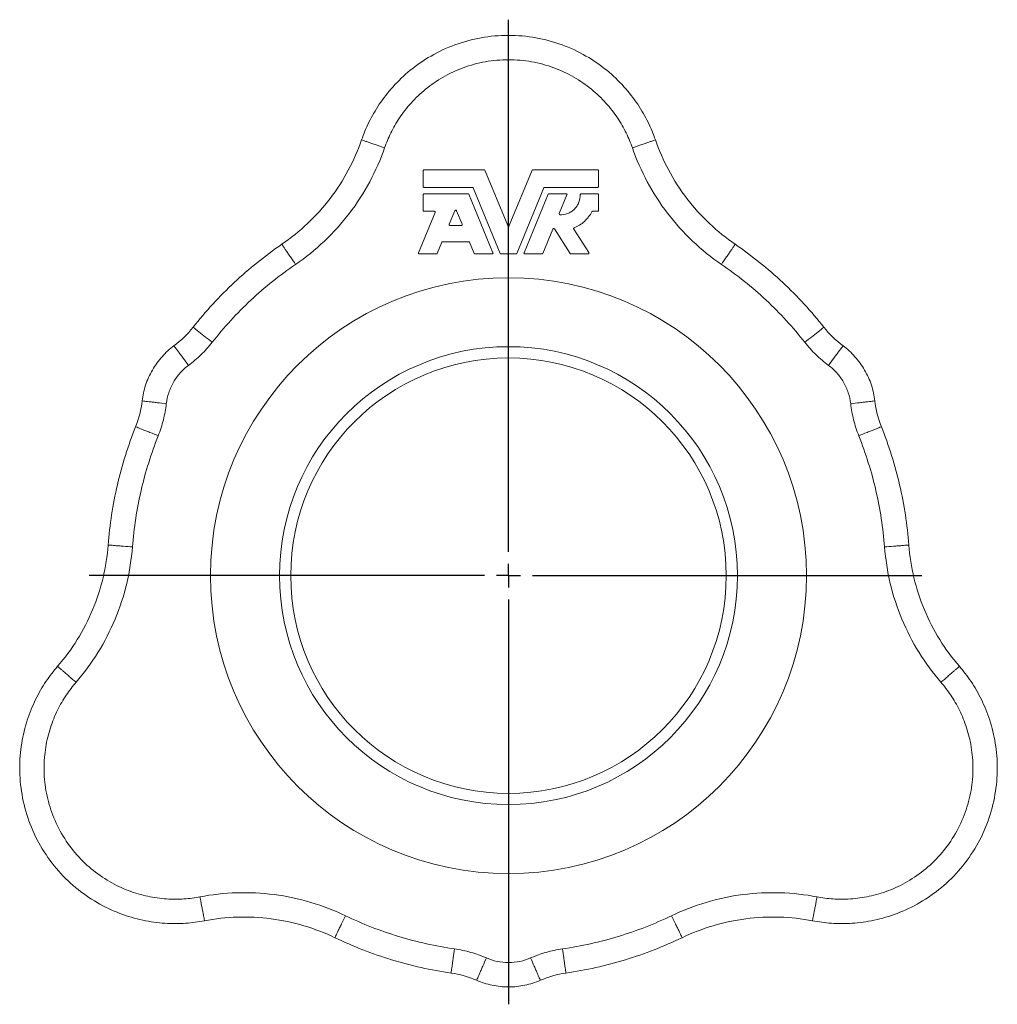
# Model space of a CAD drawing. Header units: millimetres. Extents: x 163 to 693, y 53 to 519.
# Tile 6 of 6: x 489 to 693, y 314 to 519. Entities that reach past the tile are written whole.
import ezdxf

# ---------------------------------------------------------------- set-up
doc = ezdxf.new("R2010")
doc.units = ezdxf.units.MM
doc.layers.add('FORMAT', color=7, linetype='Continuous')

# ---------------------------------------------------------------- blocks, each defined once
blk = doc.blocks.new('SW_CENTERMARKSYMBOL_0')
at = {"layer": 'FORMAT', "color": 0}
for p, q in [((0, 5), (0, 116.19)), ((0, 0), (0, 2.5)), ((-5, 0), (-87.6, 0)), ((0, 0), (-2.5, 0)), ((0, 0), (0, -2.5)), ((0, 0), (2.5, 0)), ((5, 0), (86.37, 0)), ((0, -5), (0, -89.58))]:
    blk.add_line(p, q, dxfattribs=at)

msp = doc.modelspace()

# ---------------------------------------------------------------- linework, layer by layer
at = {"color": 7, "linetype": 'Continuous', "lineweight": 15}
for p, q in [((573.4, 484.5), (573.4, 487.8)), ((573.58, 487.98), (586.1, 487.98)), ((586.27, 487.87), (591.06, 476.31)), ((591.39, 476.31), (596.18, 487.87)), ((596.35, 487.98), (609.86, 487.98)), ((610.04, 487.8), (610.04, 484.5)), ((583.65, 484.31), (573.58, 484.31)), ((589.5, 470.5), (583.82, 484.2)), ((598.63, 484.2), (592.95, 470.5)), ((609.86, 484.31), (598.8, 484.31)), ((573.4, 479.48), (573.4, 482.78)), ((573.58, 482.96), (582.75, 482.96)), ((582.92, 482.85), (587.97, 470.64)), ((594.48, 470.64), (599.53, 482.85)), ((599.7, 482.96), (603.27, 482.96)), ((603.44, 482.71), (601.84, 478.85)), ((606.38, 482.96), (609.86, 482.96)), ((610.04, 482.78), (610.04, 479.48)), ((572.42, 470.64), (575.9, 479.04)), ((575.73, 479.3), (573.58, 479.3)), ((578.85, 476.6), (580.03, 479.43)), ((580.37, 479.43), (581.54, 476.6)), ((609.86, 479.3), (608.81, 479.3)), ((581.37, 476.34), (579.02, 476.34)), ((600.49, 475.59), (598.39, 470.5)), ((604.1, 470.47), (600.82, 475.62)), ((604.86, 475.57), (607.98, 470.67)), ((577.3, 472.84), (576.33, 470.5)), ((582.93, 472.95), (577.47, 472.95)), ((584.06, 470.5), (583.1, 472.84)), ((576.16, 470.39), (572.59, 470.39)), ((587.8, 470.39), (584.23, 470.39)), ((592.79, 470.39), (589.66, 470.39)), ((598.22, 470.39), (594.65, 470.39)), ((607.82, 470.39), (604.25, 470.39))]:
    msp.add_line(p, q, dxfattribs=at)
for radius in [62.27, 47.85, 45.5]:
    msp.add_circle((591.22, 403.16), radius, dxfattribs=at)
for points, knots in [([(621.93, 494.23), (621.51, 495.44), (621, 496.67), (619.77, 499.16), (619.05, 500.42), (617.39, 502.91), (616.43, 504.15), (614.28, 506.54), (613.08, 507.69), (610.42, 509.85), (608.97, 510.86), (605.85, 512.65), (604.18, 513.44), (600.68, 514.72), (598.84, 515.23), (595.08, 515.9), (593.15, 516.07), (589.3, 516.07), (587.37, 515.9), (583.61, 515.23), (581.77, 514.72), (578.27, 513.44), (576.6, 512.65), (573.48, 510.86), (572.03, 509.85), (569.37, 507.69), (568.17, 506.54), (566.02, 504.15), (565.06, 502.91), (563.4, 500.42), (562.68, 499.16), (561.45, 496.67), (560.94, 495.44), (560.52, 494.23)], [0, 0, 0, 0, 0.0625, 0.0625, 0.125, 0.125, 0.1875, 0.1875, 0.25, 0.25, 0.3125, 0.3125, 0.375, 0.375, 0.4375, 0.4375, 0.5, 0.5, 0.5625, 0.5625, 0.625, 0.625, 0.6875, 0.6875, 0.75, 0.75, 0.8125, 0.8125, 0.875, 0.875, 0.9375, 0.9375, 1, 1, 1, 1]), ([(560.52, 494.23), (559.77, 492.07), (558.84, 489.94), (556.64, 485.83), (555.37, 483.85), (552.52, 480.11), (550.94, 478.36), (547.55, 475.16), (545.74, 473.7), (543.85, 472.41)], [0, 0, 0, 0, 0.25, 0.25, 0.5, 0.5, 0.75, 0.75, 1, 1, 1, 1]), ([(621.93, 494.23), (622.68, 492.07), (623.61, 489.94), (625.81, 485.83), (627.08, 483.85), (629.93, 480.11), (631.51, 478.36), (634.9, 475.16), (636.71, 473.7), (638.6, 472.41)], [0, 0, 0, 0, 0.25, 0.25, 0.5, 0.5, 0.75, 0.75, 1, 1, 1, 1]), ([(573.58, 487.98), (573.54, 487.98), (573.49, 487.96), (573.41, 487.89), (573.4, 487.84), (573.4, 487.8)], [0, 0, 0, 0, 0.5, 0.5, 1, 1, 1, 1]), ([(586.27, 487.87), (586.26, 487.9), (586.23, 487.93), (586.17, 487.97), (586.13, 487.98), (586.1, 487.98)], [0, 0, 0, 0, 0.5, 0.5, 1, 1, 1, 1]), ([(596.35, 487.98), (596.32, 487.98), (596.28, 487.97), (596.22, 487.93), (596.19, 487.9), (596.18, 487.87)], [0, 0, 0, 0, 0.5, 0.5, 1, 1, 1, 1]), ([(610.04, 487.8), (610.04, 487.84), (610.03, 487.89), (609.95, 487.96), (609.9, 487.98), (609.86, 487.98)], [0, 0, 0, 0, 0.5, 0.5, 1, 1, 1, 1]), ([(573.4, 484.5), (573.4, 484.45), (573.41, 484.4), (573.49, 484.33), (573.54, 484.31), (573.58, 484.31)], [0, 0, 0, 0, 0.5, 0.5, 1, 1, 1, 1]), ([(583.82, 484.2), (583.81, 484.23), (583.78, 484.26), (583.72, 484.3), (583.69, 484.31), (583.65, 484.31)], [0, 0, 0, 0, 0.5, 0.5, 1, 1, 1, 1]), ([(598.8, 484.31), (598.76, 484.31), (598.73, 484.3), (598.67, 484.26), (598.64, 484.23), (598.63, 484.2)], [0, 0, 0, 0, 0.5, 0.5, 1, 1, 1, 1]), ([(609.86, 484.31), (609.9, 484.31), (609.95, 484.33), (610.03, 484.4), (610.04, 484.45), (610.04, 484.5)], [0, 0, 0, 0, 0.5, 0.5, 1, 1, 1, 1]), ([(573.58, 482.96), (573.54, 482.96), (573.49, 482.94), (573.41, 482.87), (573.4, 482.82), (573.4, 482.78)], [0, 0, 0, 0, 0.5, 0.5, 1, 1, 1, 1]), ([(582.92, 482.85), (582.9, 482.88), (582.88, 482.91), (582.82, 482.95), (582.78, 482.96), (582.75, 482.96)], [0, 0, 0, 0, 0.5, 0.5, 1, 1, 1, 1]), ([(599.7, 482.96), (599.67, 482.96), (599.63, 482.95), (599.57, 482.91), (599.55, 482.88), (599.53, 482.85)], [0, 0, 0, 0, 0.5, 0.5, 1, 1, 1, 1]), ([(602, 478.59), (602.5, 478.57), (603.04, 478.65), (603.82, 478.94), (604.08, 479.06), (604.57, 479.38), (604.8, 479.56), (605.22, 479.97), (605.4, 480.2), (605.72, 480.69), (605.84, 480.95), (606.14, 481.74), (606.21, 482.28), (606.19, 482.77)], [0, 0, 0, 0, 0.25, 0.25, 0.375, 0.375, 0.5, 0.5, 0.625, 0.625, 0.75, 0.75, 1, 1, 1, 1]), ([(603.44, 482.71), (603.45, 482.73), (603.46, 482.76), (603.45, 482.82), (603.44, 482.85), (603.41, 482.91), (603.38, 482.93), (603.33, 482.96), (603.3, 482.96), (603.27, 482.96)], [0, 0, 0, 0, 0.25, 0.25, 0.5, 0.5, 0.75, 0.75, 1, 1, 1, 1]), ([(606.38, 482.96), (606.33, 482.96), (606.28, 482.94), (606.21, 482.87), (606.19, 482.82), (606.19, 482.77)], [0, 0, 0, 0, 0.5, 0.5, 1, 1, 1, 1]), ([(610.04, 482.78), (610.04, 482.82), (610.03, 482.87), (609.95, 482.94), (609.9, 482.96), (609.86, 482.96)], [0, 0, 0, 0, 0.5, 0.5, 1, 1, 1, 1]), ([(573.4, 479.48), (573.4, 479.44), (573.41, 479.39), (573.49, 479.32), (573.54, 479.3), (573.58, 479.3)], [0, 0, 0, 0, 0.5, 0.5, 1, 1, 1, 1]), ([(580.37, 479.43), (580.36, 479.46), (580.34, 479.49), (580.28, 479.53), (580.24, 479.54), (580.16, 479.54), (580.12, 479.53), (580.06, 479.49), (580.04, 479.46), (580.03, 479.43)], [0, 0, 0, 0, 0.25, 0.25, 0.5, 0.5, 0.75, 0.75, 1, 1, 1, 1]), ([(609.86, 479.3), (609.9, 479.3), (609.95, 479.32), (610.03, 479.39), (610.04, 479.44), (610.04, 479.48)], [0, 0, 0, 0, 0.5, 0.5, 1, 1, 1, 1]), ([(575.9, 479.04), (575.91, 479.07), (575.92, 479.1), (575.91, 479.16), (575.9, 479.19), (575.86, 479.24), (575.84, 479.26), (575.78, 479.29), (575.76, 479.3), (575.73, 479.3)], [0, 0, 0, 0, 0.25, 0.25, 0.5, 0.5, 0.75, 0.75, 1, 1, 1, 1]), ([(601.84, 478.85), (601.83, 478.82), (601.83, 478.8), (601.83, 478.74), (601.84, 478.7), (601.87, 478.65), (601.9, 478.63), (601.95, 478.6), (601.98, 478.59), (602, 478.59)], [0, 0, 0, 0, 0.25, 0.25, 0.5, 0.5, 0.75, 0.75, 1, 1, 1, 1]), ([(604.94, 475.84), (605.71, 476.15), (606.45, 476.62), (607.73, 477.77), (608.26, 478.46), (608.65, 479.2)], [0, 0, 0, 0, 0.5, 0.5, 1, 1, 1, 1]), ([(608.81, 479.3), (608.78, 479.3), (608.74, 479.29), (608.68, 479.25), (608.66, 479.23), (608.65, 479.2)], [0, 0, 0, 0, 0.5, 0.5, 1, 1, 1, 1]), ([(578.85, 476.6), (578.84, 476.57), (578.84, 476.55), (578.84, 476.48), (578.85, 476.45), (578.89, 476.4), (578.91, 476.38), (578.97, 476.35), (579, 476.34), (579.02, 476.34)], [0, 0, 0, 0, 0.25, 0.25, 0.5, 0.5, 0.75, 0.75, 1, 1, 1, 1]), ([(581.37, 476.34), (581.4, 476.34), (581.42, 476.35), (581.48, 476.38), (581.5, 476.4), (581.54, 476.45), (581.55, 476.48), (581.56, 476.55), (581.55, 476.57), (581.54, 476.6)], [0, 0, 0, 0, 0.25, 0.25, 0.5, 0.5, 0.75, 0.75, 1, 1, 1, 1]), ([(591.06, 476.31), (591.07, 476.28), (591.09, 476.26), (591.14, 476.21), (591.18, 476.2), (591.27, 476.2), (591.31, 476.21), (591.36, 476.26), (591.38, 476.28), (591.39, 476.31)], [0, 0, 0, 0, 0.25, 0.25, 0.5, 0.5, 0.75, 0.75, 1, 1, 1, 1]), ([(600.82, 475.62), (600.8, 475.64), (600.78, 475.67), (600.72, 475.7), (600.68, 475.71), (600.61, 475.7), (600.58, 475.69), (600.52, 475.64), (600.5, 475.62), (600.49, 475.59)], [0, 0, 0, 0, 0.25, 0.25, 0.5, 0.5, 0.75, 0.75, 1, 1, 1, 1]), ([(604.94, 475.84), (604.9, 475.82), (604.85, 475.78), (604.82, 475.67), (604.83, 475.61), (604.86, 475.57)], [0, 0, 0, 0, 0.5, 0.5, 1, 1, 1, 1]), ([(543.85, 472.41), (540.36, 470.02), (537.03, 467.35), (530.81, 461.54), (527.93, 458.39), (525.31, 455.07)], [0, 0, 0, 0, 0.5, 0.5, 1, 1, 1, 1]), ([(577.47, 472.95), (577.43, 472.95), (577.4, 472.94), (577.33, 472.9), (577.31, 472.87), (577.3, 472.84)], [0, 0, 0, 0, 0.5, 0.5, 1, 1, 1, 1]), ([(583.1, 472.84), (583.08, 472.87), (583.06, 472.9), (583, 472.94), (582.96, 472.95), (582.93, 472.95)], [0, 0, 0, 0, 0.5, 0.5, 1, 1, 1, 1]), ([(638.6, 472.41), (642.09, 470.02), (645.42, 467.35), (651.64, 461.54), (654.52, 458.39), (657.14, 455.07)], [0, 0, 0, 0, 0.5, 0.5, 1, 1, 1, 1]), ([(572.42, 470.64), (572.41, 470.62), (572.4, 470.59), (572.41, 470.53), (572.42, 470.5), (572.45, 470.44), (572.48, 470.42), (572.53, 470.39), (572.56, 470.39), (572.59, 470.39)], [0, 0, 0, 0, 0.25, 0.25, 0.5, 0.5, 0.75, 0.75, 1, 1, 1, 1]), ([(576.16, 470.39), (576.19, 470.39), (576.23, 470.4), (576.29, 470.44), (576.32, 470.47), (576.33, 470.5)], [0, 0, 0, 0, 0.5, 0.5, 1, 1, 1, 1]), ([(584.06, 470.5), (584.08, 470.47), (584.1, 470.44), (584.16, 470.4), (584.2, 470.39), (584.23, 470.39)], [0, 0, 0, 0, 0.5, 0.5, 1, 1, 1, 1]), ([(587.8, 470.39), (587.83, 470.39), (587.86, 470.39), (587.91, 470.42), (587.94, 470.44), (587.97, 470.5), (587.99, 470.53), (587.99, 470.59), (587.98, 470.62), (587.97, 470.64)], [0, 0, 0, 0, 0.25, 0.25, 0.5, 0.5, 0.75, 0.75, 1, 1, 1, 1]), ([(589.5, 470.5), (589.51, 470.47), (589.53, 470.44), (589.59, 470.4), (589.63, 470.39), (589.66, 470.39)], [0, 0, 0, 0, 0.5, 0.5, 1, 1, 1, 1]), ([(592.79, 470.39), (592.82, 470.39), (592.86, 470.4), (592.92, 470.44), (592.94, 470.47), (592.95, 470.5)], [0, 0, 0, 0, 0.5, 0.5, 1, 1, 1, 1]), ([(594.48, 470.64), (594.47, 470.62), (594.46, 470.59), (594.46, 470.53), (594.48, 470.5), (594.51, 470.44), (594.54, 470.42), (594.59, 470.39), (594.62, 470.39), (594.65, 470.39)], [0, 0, 0, 0, 0.25, 0.25, 0.5, 0.5, 0.75, 0.75, 1, 1, 1, 1]), ([(598.22, 470.39), (598.25, 470.39), (598.29, 470.4), (598.35, 470.44), (598.37, 470.47), (598.39, 470.5)], [0, 0, 0, 0, 0.5, 0.5, 1, 1, 1, 1]), ([(604.1, 470.47), (604.11, 470.45), (604.14, 470.43), (604.19, 470.4), (604.22, 470.39), (604.25, 470.39)], [0, 0, 0, 0, 0.5, 0.5, 1, 1, 1, 1]), ([(607.82, 470.39), (607.85, 470.39), (607.88, 470.39), (607.94, 470.43), (607.97, 470.45), (608, 470.52), (608.01, 470.55), (608, 470.62), (607.99, 470.65), (607.98, 470.67)], [0, 0, 0, 0, 0.25, 0.25, 0.5, 0.5, 0.75, 0.75, 1, 1, 1, 1]), ([(521.32, 451.2), (520.43, 450.54), (519.59, 449.77), (518.06, 448.07), (517.38, 447.13), (516.22, 445.12), (515.75, 444.06), (515.03, 441.89), (514.79, 440.77), (514.67, 439.67)], [0, 0, 0, 0, 0.25, 0.25, 0.5, 0.5, 0.75, 0.75, 1, 1, 1, 1]), ([(661.13, 451.2), (662.02, 450.54), (662.86, 449.77), (664.39, 448.07), (665.07, 447.13), (666.23, 445.12), (666.7, 444.06), (667.42, 441.89), (667.66, 440.77), (667.78, 439.67)], [0, 0, 0, 0, 0.25, 0.25, 0.5, 0.5, 0.75, 0.75, 1, 1, 1, 1]), ([(507.56, 409.55), (507.89, 413.77), (508.53, 417.99), (510.46, 426.28), (511.74, 430.36), (513.31, 434.28)], [0, 0, 0, 0, 0.5, 0.5, 1, 1, 1, 1]), ([(513.31, 434.28), (513.3, 434.29), (513.4, 434.25), (513.74, 434.11), (513.89, 434.05), (514.24, 433.91), (514.45, 433.83), (514.91, 433.64), (515.16, 433.54), (515.71, 433.33), (515.99, 433.21), (516.87, 432.86), (517.48, 432.62), (518.03, 432.4)], [0, 0, 0, 0, 0.25, 0.25, 0.375, 0.375, 0.5, 0.5, 0.625, 0.625, 0.75, 0.75, 1, 1, 1, 1]), ([(669.14, 434.28), (669.15, 434.29), (669.05, 434.25), (668.71, 434.11), (668.56, 434.05), (668.21, 433.91), (668, 433.83), (667.54, 433.64), (667.29, 433.54), (666.74, 433.33), (666.46, 433.21), (665.58, 432.86), (664.97, 432.62), (664.42, 432.4)], [0, 0, 0, 0, 0.25, 0.25, 0.375, 0.375, 0.5, 0.5, 0.625, 0.625, 0.75, 0.75, 1, 1, 1, 1]), ([(674.89, 409.55), (674.56, 413.77), (673.92, 417.99), (671.99, 426.28), (670.71, 430.36), (669.14, 434.28)], [0, 0, 0, 0, 0.5, 0.5, 1, 1, 1, 1]), ([(497, 384.21), (498.5, 385.94), (499.88, 387.81), (502.34, 391.77), (503.42, 393.87), (505.22, 398.2), (505.95, 400.44), (507.03, 404.98), (507.39, 407.27), (507.56, 409.55)], [0, 0, 0, 0, 0.25, 0.25, 0.5, 0.5, 0.75, 0.75, 1, 1, 1, 1]), ([(507.56, 409.55), (507.56, 409.55), (507.66, 409.55), (508.03, 409.52), (508.19, 409.51), (508.57, 409.48), (508.79, 409.46), (509.28, 409.42), (509.56, 409.4), (510.14, 409.36), (510.45, 409.33), (511.39, 409.26), (512.04, 409.21), (512.64, 409.17)], [0, 0, 0, 0, 0.25, 0.25, 0.375, 0.375, 0.5, 0.5, 0.625, 0.625, 0.75, 0.75, 1, 1, 1, 1]), ([(674.89, 409.55), (674.89, 409.55), (674.79, 409.55), (674.42, 409.52), (674.26, 409.51), (673.88, 409.48), (673.66, 409.46), (673.17, 409.42), (672.89, 409.4), (672.31, 409.36), (672, 409.33), (671.06, 409.26), (670.41, 409.21), (669.81, 409.17)], [0, 0, 0, 0, 0.25, 0.25, 0.375, 0.375, 0.5, 0.5, 0.625, 0.625, 0.75, 0.75, 1, 1, 1, 1]), ([(685.45, 384.21), (683.95, 385.94), (682.57, 387.81), (680.11, 391.77), (679.03, 393.87), (677.23, 398.2), (676.5, 400.44), (675.42, 404.98), (675.06, 407.27), (674.89, 409.55)], [0, 0, 0, 0, 0.25, 0.25, 0.5, 0.5, 0.75, 0.75, 1, 1, 1, 1]), ([(497, 384.21), (496.17, 383.24), (495.35, 382.18), (493.8, 379.87), (493.07, 378.62), (491.75, 375.93), (491.16, 374.49), (490.17, 371.43), (489.77, 369.81), (489.22, 366.43), (489.08, 364.67), (489.09, 361.08), (489.24, 359.24), (489.88, 355.56), (490.36, 353.72), (491.66, 350.12), (492.47, 348.37), (494.4, 345.03), (495.51, 343.45), (497.98, 340.52), (499.33, 339.18), (502.2, 336.79), (503.71, 335.74), (506.83, 333.93), (508.42, 333.18), (511.62, 331.96), (513.22, 331.5), (516.37, 330.83), (517.91, 330.62), (520.9, 330.42), (522.35, 330.43), (525.12, 330.61), (526.45, 330.79), (527.7, 331.03)], [0, 0, 0, 0, 0.0625, 0.0625, 0.125, 0.125, 0.1875, 0.1875, 0.25, 0.25, 0.3125, 0.3125, 0.375, 0.375, 0.4375, 0.4375, 0.5, 0.5, 0.5625, 0.5625, 0.625, 0.625, 0.6875, 0.6875, 0.75, 0.75, 0.8125, 0.8125, 0.875, 0.875, 0.9375, 0.9375, 1, 1, 1, 1]), ([(654.75, 331.03), (656, 330.79), (657.33, 330.61), (660.1, 330.43), (661.55, 330.42), (664.54, 330.62), (666.08, 330.83), (669.23, 331.5), (670.83, 331.96), (674.03, 333.18), (675.62, 333.93), (678.74, 335.74), (680.25, 336.79), (683.12, 339.18), (684.47, 340.52), (686.94, 343.45), (688.05, 345.03), (689.98, 348.37), (690.79, 350.12), (692.09, 353.72), (692.57, 355.56), (693.21, 359.24), (693.36, 361.08), (693.37, 364.67), (693.23, 366.43), (692.68, 369.81), (692.28, 371.43), (691.29, 374.49), (690.7, 375.93), (689.38, 378.62), (688.65, 379.87), (687.1, 382.18), (686.28, 383.24), (685.45, 384.21)], [0, 0, 0, 0, 0.0625, 0.0625, 0.125, 0.125, 0.1875, 0.1875, 0.25, 0.25, 0.3125, 0.3125, 0.375, 0.375, 0.4375, 0.4375, 0.5, 0.5, 0.5625, 0.5625, 0.625, 0.625, 0.6875, 0.6875, 0.75, 0.75, 0.8125, 0.8125, 0.875, 0.875, 0.9375, 0.9375, 1, 1, 1, 1]), ([(527.7, 331.03), (529.95, 331.46), (532.26, 331.72), (536.92, 331.87), (539.28, 331.76), (543.93, 331.15), (546.23, 330.66), (550.71, 329.33), (552.87, 328.49), (554.94, 327.5)], [0, 0, 0, 0, 0.25, 0.25, 0.5, 0.5, 0.75, 0.75, 1, 1, 1, 1]), ([(654.75, 331.03), (652.5, 331.46), (650.19, 331.72), (645.53, 331.87), (643.17, 331.76), (638.52, 331.15), (636.22, 330.66), (631.74, 329.33), (629.58, 328.49), (627.51, 327.5)], [0, 0, 0, 0, 0.25, 0.25, 0.5, 0.5, 0.75, 0.75, 1, 1, 1, 1]), ([(554.94, 327.5), (558.75, 325.67), (562.73, 324.12), (570.87, 321.65), (575.04, 320.72), (579.23, 320.11)], [0, 0, 0, 0, 0.5, 0.5, 1, 1, 1, 1]), ([(627.51, 327.5), (623.7, 325.67), (619.72, 324.12), (611.58, 321.65), (607.41, 320.72), (603.22, 320.11)], [0, 0, 0, 0, 0.5, 0.5, 1, 1, 1, 1]), ([(597.88, 318.6), (596.86, 318.15), (595.78, 317.81), (593.54, 317.34), (592.38, 317.21), (590.07, 317.21), (588.91, 317.34), (586.67, 317.81), (585.59, 318.15), (584.57, 318.6)], [0, 0, 0, 0, 0.25, 0.25, 0.5, 0.5, 0.75, 0.75, 1, 1, 1, 1])]:
    msp.add_open_spline(points, degree=3, knots=knots, dxfattribs=at)
at = {"color": 8, "linetype": 'Continuous', "lineweight": 0}
for points, knots in [([(617.12, 492.56), (616.76, 493.58), (616.33, 494.62), (615.3, 496.72), (614.7, 497.78), (613.29, 499.88), (612.48, 500.93), (610.67, 502.94), (609.65, 503.91), (607.42, 505.74), (606.19, 506.58), (603.56, 508.1), (602.15, 508.76), (599.2, 509.85), (597.65, 510.27), (594.47, 510.84), (592.85, 510.98), (589.6, 510.98), (587.98, 510.84), (584.8, 510.27), (583.25, 509.85), (580.3, 508.76), (578.89, 508.1), (576.26, 506.58), (575.03, 505.74), (572.8, 503.91), (571.78, 502.94), (569.97, 500.93), (569.16, 499.88), (567.75, 497.78), (567.15, 496.72), (566.12, 494.62), (565.69, 493.58), (565.33, 492.56)], [0, 0, 0, 0, 0.0625, 0.0625, 0.125, 0.125, 0.1875, 0.1875, 0.25, 0.25, 0.3125, 0.3125, 0.375, 0.375, 0.4375, 0.4375, 0.5, 0.5, 0.5625, 0.5625, 0.625, 0.625, 0.6875, 0.6875, 0.75, 0.75, 0.8125, 0.8125, 0.875, 0.875, 0.9375, 0.9375, 1, 1, 1, 1]), ([(560.52, 494.23), (560.52, 494.23), (560.62, 494.2), (560.97, 494.08), (561.11, 494.02), (561.47, 493.9), (561.68, 493.83), (562.15, 493.66), (562.41, 493.57), (562.97, 493.38), (563.26, 493.28), (564.15, 492.97), (564.76, 492.76), (565.33, 492.56)], [0, 0, 0, 0, 0.25, 0.25, 0.375, 0.375, 0.5, 0.5, 0.625, 0.625, 0.75, 0.75, 1, 1, 1, 1]), ([(621.93, 494.23), (621.93, 494.23), (621.83, 494.2), (621.48, 494.08), (621.34, 494.02), (620.98, 493.9), (620.77, 493.83), (620.3, 493.66), (620.04, 493.57), (619.48, 493.38), (619.19, 493.28), (618.3, 492.97), (617.69, 492.76), (617.12, 492.56)], [0, 0, 0, 0, 0.25, 0.25, 0.375, 0.375, 0.5, 0.5, 0.625, 0.625, 0.75, 0.75, 1, 1, 1, 1]), ([(546.73, 468.21), (548.83, 469.65), (550.86, 471.28), (554.64, 474.85), (556.39, 476.81), (559.58, 480.97), (561, 483.18), (563.46, 487.77), (564.5, 490.15), (565.33, 492.56)], [0, 0, 0, 0, 0.25, 0.25, 0.5, 0.5, 0.75, 0.75, 1, 1, 1, 1]), ([(635.72, 468.21), (633.62, 469.65), (631.59, 471.28), (627.81, 474.85), (626.06, 476.81), (622.87, 480.97), (621.45, 483.18), (618.99, 487.77), (617.95, 490.15), (617.12, 492.56)], [0, 0, 0, 0, 0.25, 0.25, 0.5, 0.5, 0.75, 0.75, 1, 1, 1, 1]), ([(543.85, 472.41), (543.85, 472.41), (543.91, 472.33), (544.12, 472.02), (544.21, 471.89), (544.42, 471.58), (544.55, 471.4), (544.83, 470.99), (544.98, 470.76), (545.31, 470.28), (545.49, 470.02), (546.02, 469.24), (546.39, 468.7), (546.73, 468.21)], [0, 0, 0, 0, 0.25, 0.25, 0.375, 0.375, 0.5, 0.5, 0.625, 0.625, 0.75, 0.75, 1, 1, 1, 1]), ([(638.6, 472.41), (638.6, 472.41), (638.54, 472.33), (638.33, 472.02), (638.24, 471.89), (638.03, 471.58), (637.9, 471.4), (637.62, 470.99), (637.47, 470.76), (637.14, 470.28), (636.96, 470.02), (636.43, 469.24), (636.06, 468.7), (635.72, 468.21)], [0, 0, 0, 0, 0.25, 0.25, 0.375, 0.375, 0.5, 0.5, 0.625, 0.625, 0.75, 0.75, 1, 1, 1, 1]), ([(546.73, 468.21), (543.45, 465.96), (540.32, 463.46), (534.48, 458), (531.77, 455.04), (529.31, 451.92)], [0, 0, 0, 0, 0.5, 0.5, 1, 1, 1, 1]), ([(635.72, 468.21), (639, 465.96), (642.13, 463.46), (647.97, 458), (650.68, 455.04), (653.14, 451.92)], [0, 0, 0, 0, 0.5, 0.5, 1, 1, 1, 1]), ([(525.31, 455.07), (525.3, 455.07), (525.39, 455.01), (525.68, 454.78), (525.8, 454.68), (526.1, 454.45), (526.27, 454.31), (526.66, 454), (526.88, 453.83), (527.34, 453.47), (527.58, 453.28), (528.32, 452.69), (528.83, 452.29), (529.31, 451.92)], [0, 0, 0, 0, 0.25, 0.25, 0.375, 0.375, 0.5, 0.5, 0.625, 0.625, 0.75, 0.75, 1, 1, 1, 1]), ([(657.14, 455.07), (657.15, 455.07), (657.06, 455.01), (656.77, 454.78), (656.65, 454.68), (656.35, 454.45), (656.18, 454.31), (655.79, 454), (655.57, 453.83), (655.11, 453.47), (654.87, 453.28), (654.13, 452.69), (653.62, 452.29), (653.14, 451.92)], [0, 0, 0, 0, 0.25, 0.25, 0.375, 0.375, 0.5, 0.5, 0.625, 0.625, 0.75, 0.75, 1, 1, 1, 1]), ([(521.32, 451.2), (521.32, 451.2), (521.38, 451.12), (521.6, 450.82), (521.69, 450.7), (521.92, 450.39), (522.05, 450.21), (522.35, 449.81), (522.51, 449.59), (522.86, 449.12), (523.04, 448.87), (523.61, 448.12), (523.99, 447.59), (524.35, 447.11)], [0, 0, 0, 0, 0.25, 0.25, 0.375, 0.375, 0.5, 0.5, 0.625, 0.625, 0.75, 0.75, 1, 1, 1, 1]), ([(524.35, 447.11), (525.28, 447.79), (526.16, 448.54), (527.82, 450.15), (528.59, 451.02), (529.31, 451.92)], [0, 0, 0, 0, 0.5, 0.5, 1, 1, 1, 1]), ([(658.1, 447.11), (657.17, 447.79), (656.29, 448.54), (654.63, 450.15), (653.86, 451.02), (653.14, 451.92)], [0, 0, 0, 0, 0.5, 0.5, 1, 1, 1, 1]), ([(661.13, 451.2), (661.13, 451.2), (661.07, 451.12), (660.85, 450.82), (660.76, 450.7), (660.53, 450.39), (660.4, 450.21), (660.1, 449.81), (659.94, 449.59), (659.59, 449.12), (659.41, 448.87), (658.84, 448.12), (658.46, 447.59), (658.1, 447.11)], [0, 0, 0, 0, 0.25, 0.25, 0.375, 0.375, 0.5, 0.5, 0.625, 0.625, 0.75, 0.75, 1, 1, 1, 1]), ([(524.35, 447.11), (523.73, 446.65), (523.15, 446.12), (522.08, 444.93), (521.61, 444.28), (520.8, 442.88), (520.47, 442.14), (519.98, 440.63), (519.81, 439.86), (519.72, 439.09)], [0, 0, 0, 0, 0.25, 0.25, 0.5, 0.5, 0.75, 0.75, 1, 1, 1, 1]), ([(658.1, 447.11), (658.72, 446.65), (659.3, 446.12), (660.37, 444.93), (660.84, 444.28), (661.65, 442.88), (661.98, 442.14), (662.47, 440.63), (662.64, 439.86), (662.73, 439.09)], [0, 0, 0, 0, 0.25, 0.25, 0.5, 0.5, 0.75, 0.75, 1, 1, 1, 1]), ([(514.67, 439.67), (514.66, 439.67), (514.77, 439.66), (515.13, 439.62), (515.29, 439.6), (515.66, 439.56), (515.89, 439.53), (516.38, 439.47), (516.65, 439.44), (517.23, 439.38), (517.54, 439.34), (518.48, 439.23), (519.13, 439.16), (519.72, 439.09)], [0, 0, 0, 0, 0.25, 0.25, 0.375, 0.375, 0.5, 0.5, 0.625, 0.625, 0.75, 0.75, 1, 1, 1, 1]), ([(519.72, 439.09), (519.59, 437.95), (519.38, 436.81), (518.82, 434.57), (518.46, 433.46), (518.03, 432.4)], [0, 0, 0, 0, 0.5, 0.5, 1, 1, 1, 1]), ([(667.78, 439.67), (667.79, 439.67), (667.68, 439.66), (667.32, 439.62), (667.16, 439.6), (666.79, 439.56), (666.56, 439.53), (666.07, 439.47), (665.8, 439.44), (665.22, 439.38), (664.91, 439.34), (663.97, 439.23), (663.32, 439.16), (662.73, 439.09)], [0, 0, 0, 0, 0.25, 0.25, 0.375, 0.375, 0.5, 0.5, 0.625, 0.625, 0.75, 0.75, 1, 1, 1, 1]), ([(662.73, 439.09), (662.86, 437.95), (663.07, 436.81), (663.63, 434.57), (663.99, 433.46), (664.42, 432.4)], [0, 0, 0, 0, 0.5, 0.5, 1, 1, 1, 1]), ([(512.64, 409.17), (512.94, 413.13), (513.55, 417.09), (515.36, 424.88), (516.56, 428.71), (518.03, 432.4)], [0, 0, 0, 0, 0.5, 0.5, 1, 1, 1, 1]), ([(669.81, 409.17), (669.51, 413.13), (668.9, 417.09), (667.09, 424.88), (665.89, 428.71), (664.42, 432.4)], [0, 0, 0, 0, 0.5, 0.5, 1, 1, 1, 1]), ([(512.64, 409.17), (512.44, 406.62), (512.05, 404.06), (510.84, 398.99), (510.02, 396.49), (508.01, 391.66), (506.81, 389.32), (504.06, 384.89), (502.52, 382.81), (500.85, 380.88)], [0, 0, 0, 0, 0.25, 0.25, 0.5, 0.5, 0.75, 0.75, 1, 1, 1, 1]), ([(669.81, 409.17), (670.01, 406.62), (670.4, 404.06), (671.61, 398.99), (672.43, 396.49), (674.44, 391.66), (675.64, 389.32), (678.39, 384.89), (679.93, 382.81), (681.6, 380.88)], [0, 0, 0, 0, 0.25, 0.25, 0.5, 0.5, 0.75, 0.75, 1, 1, 1, 1]), ([(497, 384.21), (497, 384.21), (497.08, 384.14), (497.36, 383.9), (497.47, 383.8), (497.76, 383.55), (497.93, 383.4), (498.31, 383.08), (498.51, 382.9), (498.96, 382.52), (499.19, 382.31), (499.9, 381.7), (500.4, 381.27), (500.85, 380.88)], [0, 0, 0, 0, 0.25, 0.25, 0.375, 0.375, 0.5, 0.5, 0.625, 0.625, 0.75, 0.75, 1, 1, 1, 1]), ([(685.45, 384.21), (685.45, 384.21), (685.37, 384.14), (685.09, 383.9), (684.98, 383.8), (684.69, 383.55), (684.52, 383.4), (684.14, 383.08), (683.94, 382.9), (683.49, 382.52), (683.26, 382.31), (682.55, 381.7), (682.05, 381.27), (681.6, 380.88)], [0, 0, 0, 0, 0.25, 0.25, 0.375, 0.375, 0.5, 0.5, 0.625, 0.625, 0.75, 0.75, 1, 1, 1, 1]), ([(500.85, 380.88), (500.15, 380.06), (499.46, 379.17), (498.15, 377.22), (497.54, 376.17), (496.42, 373.9), (495.92, 372.68), (495.09, 370.1), (494.75, 368.73), (494.29, 365.89), (494.17, 364.4), (494.17, 361.37), (494.3, 359.82), (494.84, 356.71), (495.25, 355.16), (496.34, 352.13), (497.03, 350.65), (498.66, 347.83), (499.59, 346.5), (501.67, 344.04), (502.81, 342.91), (505.23, 340.89), (506.51, 340), (509.14, 338.48), (510.48, 337.84), (513.18, 336.82), (514.53, 336.43), (517.18, 335.86), (518.49, 335.68), (521.01, 335.51), (522.23, 335.52), (524.57, 335.68), (525.68, 335.83), (526.74, 336.03)], [0, 0, 0, 0, 0.0625, 0.0625, 0.125, 0.125, 0.1875, 0.1875, 0.25, 0.25, 0.3125, 0.3125, 0.375, 0.375, 0.4375, 0.4375, 0.5, 0.5, 0.5625, 0.5625, 0.625, 0.625, 0.6875, 0.6875, 0.75, 0.75, 0.8125, 0.8125, 0.875, 0.875, 0.9375, 0.9375, 1, 1, 1, 1]), ([(655.71, 336.03), (656.77, 335.83), (657.88, 335.68), (660.22, 335.52), (661.44, 335.51), (663.96, 335.68), (665.27, 335.86), (667.92, 336.43), (669.27, 336.82), (671.97, 337.84), (673.31, 338.48), (675.94, 340), (677.22, 340.89), (679.64, 342.91), (680.78, 344.04), (682.86, 346.5), (683.79, 347.83), (685.42, 350.65), (686.11, 352.13), (687.2, 355.16), (687.61, 356.71), (688.15, 359.82), (688.28, 361.37), (688.28, 364.4), (688.16, 365.89), (687.7, 368.73), (687.36, 370.1), (686.53, 372.68), (686.03, 373.9), (684.91, 376.17), (684.3, 377.22), (682.99, 379.17), (682.3, 380.06), (681.6, 380.88)], [0, 0, 0, 0, 0.0625, 0.0625, 0.125, 0.125, 0.1875, 0.1875, 0.25, 0.25, 0.3125, 0.3125, 0.375, 0.375, 0.4375, 0.4375, 0.5, 0.5, 0.5625, 0.5625, 0.625, 0.625, 0.6875, 0.6875, 0.75, 0.75, 0.8125, 0.8125, 0.875, 0.875, 0.9375, 0.9375, 1, 1, 1, 1]), ([(557.14, 332.09), (554.84, 333.2), (552.42, 334.13), (547.43, 335.62), (544.86, 336.17), (539.66, 336.84), (537.03, 336.96), (531.83, 336.8), (529.25, 336.51), (526.74, 336.03)], [0, 0, 0, 0, 0.25, 0.25, 0.5, 0.5, 0.75, 0.75, 1, 1, 1, 1]), ([(527.7, 331.03), (527.7, 331.03), (527.68, 331.13), (527.62, 331.49), (527.59, 331.64), (527.51, 332.02), (527.47, 332.24), (527.38, 332.72), (527.33, 332.99), (527.22, 333.57), (527.16, 333.87), (526.98, 334.8), (526.86, 335.44), (526.74, 336.03)], [0, 0, 0, 0, 0.25, 0.25, 0.375, 0.375, 0.5, 0.5, 0.625, 0.625, 0.75, 0.75, 1, 1, 1, 1]), ([(625.31, 332.09), (627.61, 333.2), (630.03, 334.13), (635.02, 335.62), (637.59, 336.17), (642.79, 336.84), (645.42, 336.96), (650.62, 336.8), (653.2, 336.51), (655.71, 336.03)], [0, 0, 0, 0, 0.25, 0.25, 0.5, 0.5, 0.75, 0.75, 1, 1, 1, 1]), ([(654.75, 331.03), (654.75, 331.03), (654.77, 331.13), (654.83, 331.49), (654.86, 331.64), (654.94, 332.02), (654.98, 332.24), (655.07, 332.72), (655.12, 332.99), (655.23, 333.57), (655.29, 333.87), (655.47, 334.8), (655.59, 335.44), (655.71, 336.03)], [0, 0, 0, 0, 0.25, 0.25, 0.375, 0.375, 0.5, 0.5, 0.625, 0.625, 0.75, 0.75, 1, 1, 1, 1]), ([(554.94, 327.5), (554.93, 327.5), (554.98, 327.59), (555.14, 327.92), (555.21, 328.07), (555.37, 328.41), (555.47, 328.61), (555.68, 329.06), (555.8, 329.31), (556.05, 329.83), (556.19, 330.11), (556.6, 330.96), (556.88, 331.55), (557.14, 332.09)], [0, 0, 0, 0, 0.25, 0.25, 0.375, 0.375, 0.5, 0.5, 0.625, 0.625, 0.75, 0.75, 1, 1, 1, 1]), ([(557.14, 332.09), (560.72, 330.37), (564.46, 328.92), (572.11, 326.59), (576.02, 325.72), (579.95, 325.15)], [0, 0, 0, 0, 0.5, 0.5, 1, 1, 1, 1]), ([(625.31, 332.09), (621.73, 330.37), (617.99, 328.92), (610.34, 326.59), (606.43, 325.72), (602.5, 325.15)], [0, 0, 0, 0, 0.5, 0.5, 1, 1, 1, 1]), ([(627.51, 327.5), (627.52, 327.5), (627.47, 327.59), (627.31, 327.92), (627.24, 328.07), (627.08, 328.41), (626.98, 328.61), (626.77, 329.06), (626.65, 329.31), (626.4, 329.83), (626.26, 330.11), (625.85, 330.96), (625.57, 331.55), (625.31, 332.09)], [0, 0, 0, 0, 0.25, 0.25, 0.375, 0.375, 0.5, 0.5, 0.625, 0.625, 0.75, 0.75, 1, 1, 1, 1]), ([(579.23, 320.11), (579.22, 320.11), (579.24, 320.21), (579.29, 320.58), (579.31, 320.73), (579.37, 321.11), (579.4, 321.33), (579.47, 321.82), (579.51, 322.09), (579.59, 322.67), (579.64, 322.98), (579.77, 323.91), (579.87, 324.55), (579.95, 325.15)], [0, 0, 0, 0, 0.25, 0.25, 0.375, 0.375, 0.5, 0.5, 0.625, 0.625, 0.75, 0.75, 1, 1, 1, 1]), ([(586.6, 323.27), (585.54, 323.72), (584.45, 324.11), (582.23, 324.74), (581.09, 324.99), (579.95, 325.15)], [0, 0, 0, 0, 0.5, 0.5, 1, 1, 1, 1]), ([(595.85, 323.27), (596.91, 323.72), (598, 324.11), (600.22, 324.74), (601.36, 324.99), (602.5, 325.15)], [0, 0, 0, 0, 0.5, 0.5, 1, 1, 1, 1]), ([(603.22, 320.11), (603.23, 320.11), (603.21, 320.21), (603.16, 320.58), (603.14, 320.73), (603.08, 321.11), (603.05, 321.33), (602.98, 321.82), (602.94, 322.09), (602.86, 322.67), (602.81, 322.98), (602.68, 323.91), (602.58, 324.55), (602.5, 325.15)], [0, 0, 0, 0, 0.25, 0.25, 0.375, 0.375, 0.5, 0.5, 0.625, 0.625, 0.75, 0.75, 1, 1, 1, 1]), ([(584.57, 318.6), (584.57, 318.59), (584.61, 318.69), (584.76, 319.02), (584.82, 319.17), (584.97, 319.52), (585.06, 319.72), (585.26, 320.18), (585.37, 320.43), (585.6, 320.97), (585.72, 321.25), (586.1, 322.12), (586.36, 322.71), (586.6, 323.27)], [0, 0, 0, 0, 0.25, 0.25, 0.375, 0.375, 0.5, 0.5, 0.625, 0.625, 0.75, 0.75, 1, 1, 1, 1]), ([(595.85, 323.27), (595.15, 322.96), (594.39, 322.72), (592.83, 322.39), (592.03, 322.3), (590.42, 322.3), (589.62, 322.39), (588.06, 322.72), (587.3, 322.96), (586.6, 323.27)], [0, 0, 0, 0, 0.25, 0.25, 0.5, 0.5, 0.75, 0.75, 1, 1, 1, 1]), ([(597.88, 318.6), (597.88, 318.59), (597.84, 318.69), (597.69, 319.02), (597.63, 319.17), (597.48, 319.52), (597.39, 319.72), (597.19, 320.18), (597.08, 320.43), (596.85, 320.97), (596.73, 321.25), (596.35, 322.12), (596.09, 322.71), (595.85, 323.27)], [0, 0, 0, 0, 0.25, 0.25, 0.375, 0.375, 0.5, 0.5, 0.625, 0.625, 0.75, 0.75, 1, 1, 1, 1])]:
    msp.add_open_spline(points, degree=3, knots=knots, dxfattribs=at)
at = {"color": 7, "linetype": 'Continuous', "lineweight": 15}
for points in [[(525.31, 455.07), (524.16, 453.61), (522.81, 452.3), (521.32, 451.2)], [(657.14, 455.07), (658.29, 453.61), (659.64, 452.3), (661.13, 451.2)], [(513.31, 434.28), (514, 436), (514.46, 437.83), (514.67, 439.67)], [(669.14, 434.28), (668.45, 436), (667.99, 437.83), (667.78, 439.67)], [(579.23, 320.11), (581.06, 319.85), (582.87, 319.33), (584.57, 318.6)], [(603.22, 320.11), (601.39, 319.85), (599.58, 319.33), (597.88, 318.6)]]:
    msp.add_open_spline(points, degree=3, dxfattribs=at)

# ---------------------------------------------------------------- block references
at = {"layer": 'FORMAT'}
msp.add_blockref('SW_CENTERMARKSYMBOL_0', (591.22, 403.16), dxfattribs=at)

doc.saveas('drawing.dxf')
